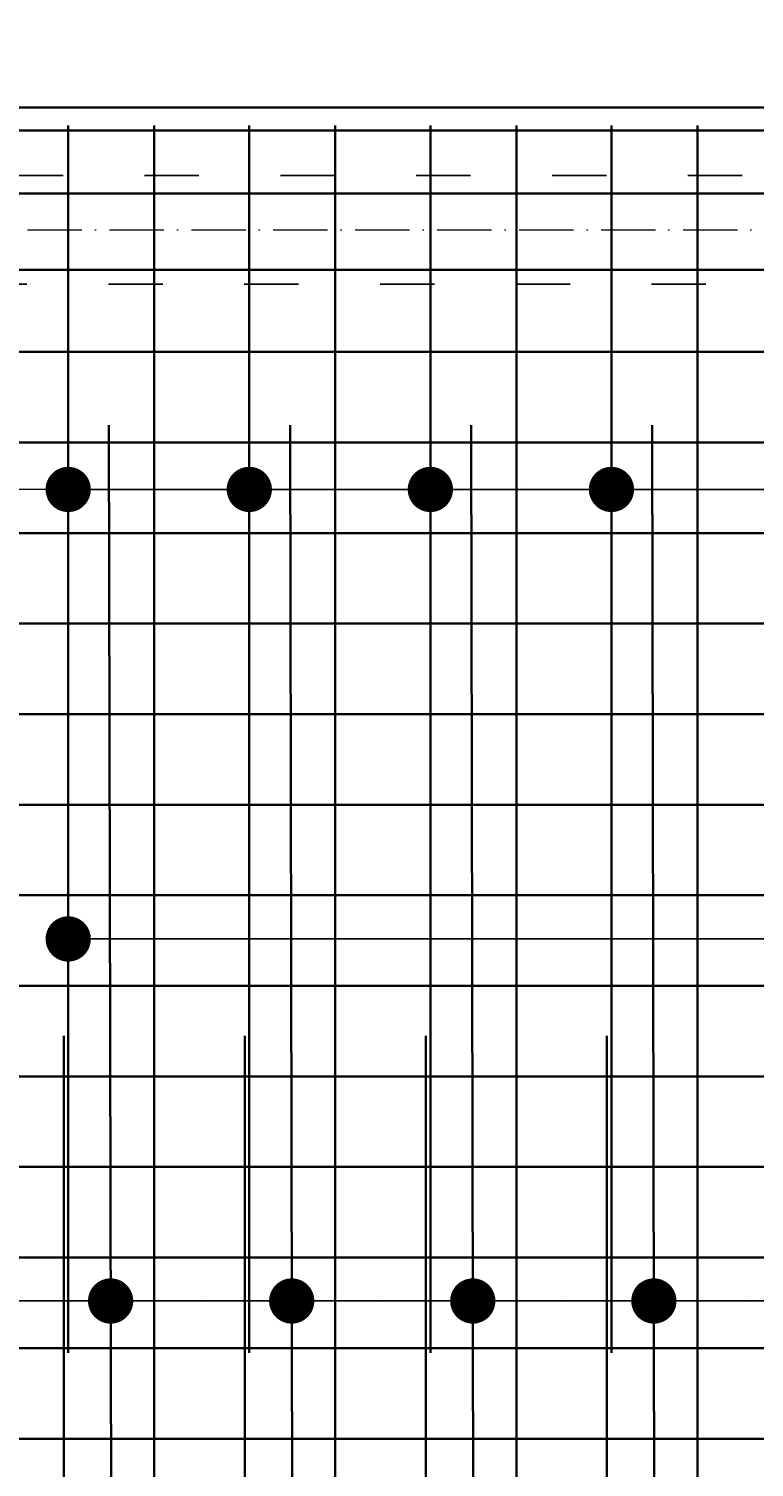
# Model space of a CAD drawing. Header units: millimetres. Extents: x 300938 to 312016, y 11971 to 20881.
# Tile 225 of 239: x 309575 to 309735, y 19306 to 19624. Entities that reach past the tile are written whole.
import ezdxf

# ---------------------------------------------------------------- set-up
doc = ezdxf.new("R2010")
doc.units = ezdxf.units.MM
doc.linetypes.add('ACAD_ISO03W100', pattern=[30, 12, -18])
doc.linetypes.add('ACAD_ISO10W100', pattern=[18, 12, -3, 0, -3])
for name, color, linetype, lineweight in [('konstrukcja', 3, 'Continuous', 35), ('konstrukcja wymiary', 1, 'Continuous', 13), ('osie', 5, 'ACAD_ISO10W100', 13), ('zbrojenie płyty', 141, 'Continuous', 35)]:
    doc.layers.add(name, color=color, linetype=linetype, lineweight=lineweight)
doc.layers.add('przerywane', color=6, linetype='ACAD_ISO03W100')
doc.styles.add('KONSTRUKCJA', font='romand.shx', dxfattribs={"oblique": 10})
doc.styles.get("Standard").update_dxf_attribs({"font": 'romand.shx', "oblique": 10})
doc.dimstyles.new('150', dxfattribs={"dimtxt": 10, "dimasz": 7, "dimexe": 1.25, "dimexo": 0.625, "dimgap": 3, "dimtad": 1, "dimdec": 0, "dimrnd": 0.5, "dimtxsty": 'KONSTRUKCJA', "dimblk": 'ARCHTICK', "dimcen": 2.5, "dimadec": 0, "dimazin": 0, "dimtfac": 1, "dimtdec": 0, "dimtix": 1, "dimtmove": 0, "dimatfit": 3, "dimfxl": 4, "dimfxlon": 1, "dimarcsym": 0})
doc.dimstyles.new('kropki', dxfattribs={"dimtxt": 0.001, "dimasz": 10, "dimexe": 1.25, "dimexo": 0.625, "dimgap": 1, "dimtad": 1, "dimtxsty": 'Standard', "dimblk": 'DOT', "dimcen": 2.5, "dimadec": 0, "dimazin": 0, "dimtfac": 1, "dimtmove": 0, "dimatfit": 3, "dimfxl": 1, "dimfxlon": 1, "dimarcsym": 0})

# ---------------------------------------------------------------- blocks, each defined once
blk = doc.blocks.new('_ArchTick')
at = {"color": 0, "linetype": 'ByBlock', "lineweight": 13, "const_width": 0.15}
blk.add_lwpolyline([(-0.5, -0.5), (0.5, 0.5)], dxfattribs=at)
blk = doc.blocks.new('*D721')
at = {"layer": 'Defpoints', "color": 0, "transparency": 16777216}
for p in [(309540.44, 19685.58), (309540.44, 19591.22), (309960.44, 19591.22)]:
    blk.add_point(p, dxfattribs=at)
at = {"layer": 'konstrukcja wymiary', "color": 0, "lineweight": -2, "transparency": 16777216}
for p, q in [((309540.44, 19681.58), (309540.44, 19686.83)), ((309960.44, 19685.58), (309540.44, 19685.58)), ((309960.44, 19681.58), (309960.44, 19686.83))]:
    blk.add_line(p, q, dxfattribs=at)
at = {"layer": 'konstrukcja wymiary', "color": 0, "lineweight": -2, "transparency": 16777216, "xscale": 7, "yscale": 7, "zscale": 7, "rotation": 180}
blk.add_blockref('_ArchTick', (309540.44, 19685.58), dxfattribs=at)
at = {"layer": 'konstrukcja wymiary', "color": 0, "lineweight": -2, "transparency": 16777216, "xscale": 7, "yscale": 7, "zscale": 7}
blk.add_blockref('_ArchTick', (309960.44, 19685.58), dxfattribs=at)
at = {"layer": 'konstrukcja wymiary', "color": 0, "transparency": 16777216, "insert": (309750.44, 19693.58), "char_height": 10, "attachment_point": 5, "style": 'KONSTRUKCJA'}
blk.add_mtext('420', dxfattribs=at)
blk = doc.blocks.new('*D724')
at = {"layer": 'Defpoints', "color": 0, "transparency": 16777216}
for p in [(310707.44, 19715.58), (308893.44, 19606.22), (310707.44, 19606.22)]:
    blk.add_point(p, dxfattribs=at)
at = {"layer": 'konstrukcja wymiary', "color": 0, "lineweight": -2, "transparency": 16777216}
for p, q in [((308893.44, 19711.58), (308893.44, 19716.83)), ((308893.44, 19715.58), (310707.44, 19715.58)), ((310707.44, 19711.58), (310707.44, 19716.83))]:
    blk.add_line(p, q, dxfattribs=at)
at = {"layer": 'konstrukcja wymiary', "color": 0, "lineweight": -2, "transparency": 16777216, "xscale": 7, "yscale": 7, "zscale": 7, "rotation": 180}
blk.add_blockref('_ArchTick', (308893.44, 19715.58), dxfattribs=at)
at = {"layer": 'konstrukcja wymiary', "color": 0, "lineweight": -2, "transparency": 16777216, "xscale": 7, "yscale": 7, "zscale": 7}
blk.add_blockref('_ArchTick', (310707.44, 19715.58), dxfattribs=at)
at = {"layer": 'konstrukcja wymiary', "color": 0, "transparency": 16777216, "insert": (309800.44, 19723.58), "char_height": 10, "attachment_point": 5, "style": 'KONSTRUKCJA'}
blk.add_mtext('1814', dxfattribs=at)
blk = doc.blocks.new('_Dot')
at = {"color": 0, "linetype": 'ByBlock', "lineweight": -2}
blk.add_line((-0.5, 0), (-1, 0), dxfattribs=at)
at = {"color": 0, "linetype": 'ByBlock', "const_width": 0.5}
blk.add_lwpolyline([(-0.25, 0, 1), (0.25, 0, 1)], format="xyb", close=True, dxfattribs=at)
blk = doc.blocks.new('*D898')
at = {"layer": 'Defpoints', "color": 0, "transparency": 16777216}
for p in [(310057.44, 19422.6), (309583.56, 19412.24), (310057.44, 19412.24)]:
    blk.add_point(p, dxfattribs=at)
at = {"layer": 'konstrukcja wymiary', "color": 0, "lineweight": -2, "transparency": 16777216}
for p, q in [((309583.56, 19421.6), (309583.56, 19423.85)), ((309593.56, 19422.6), (310047.44, 19422.6)), ((310057.44, 19421.6), (310057.44, 19423.85))]:
    blk.add_line(p, q, dxfattribs=at)
at = {"layer": 'konstrukcja wymiary', "color": 0, "lineweight": -2, "transparency": 16777216, "xscale": 10, "yscale": 10, "zscale": 10, "rotation": 180}
blk.add_blockref('_Dot', (309583.56, 19422.6), dxfattribs=at)
at = {"layer": 'konstrukcja wymiary', "color": 0, "lineweight": -2, "transparency": 16777216, "xscale": 10, "yscale": 10, "zscale": 10}
blk.add_blockref('_Dot', (310057.44, 19422.6), dxfattribs=at)
at = {"layer": 'konstrukcja wymiary', "color": 0, "transparency": 16777216, "insert": (309820.5, 19423.61), "char_height": 0.001, "attachment_point": 5}
blk.add_mtext('473,88', dxfattribs=at)
blk = doc.blocks.new('*D915')
at = {"layer": 'Defpoints', "color": 0, "transparency": 16777216}
for p in [(309623.56, 19521.87), (309583.56, 19512.24), (309623.56, 19512.24)]:
    blk.add_point(p, dxfattribs=at)
at = {"layer": 'konstrukcja wymiary', "color": 0, "lineweight": -2, "transparency": 16777216}
for p, q in [((309583.56, 19520.87), (309583.56, 19523.12)), ((309593.56, 19521.87), (309613.56, 19521.87)), ((309623.56, 19520.87), (309623.56, 19523.12))]:
    blk.add_line(p, q, dxfattribs=at)
at = {"layer": 'konstrukcja wymiary', "color": 0, "lineweight": -2, "transparency": 16777216, "xscale": 10, "yscale": 10, "zscale": 10, "rotation": 180}
blk.add_blockref('_Dot', (309583.56, 19521.87), dxfattribs=at)
at = {"layer": 'konstrukcja wymiary', "color": 0, "lineweight": -2, "transparency": 16777216, "xscale": 10, "yscale": 10, "zscale": 10}
blk.add_blockref('_Dot', (309623.56, 19521.87), dxfattribs=at)
at = {"layer": 'konstrukcja wymiary', "color": 0, "transparency": 16777216, "insert": (309603.56, 19522.87), "char_height": 0.001, "attachment_point": 5}
blk.add_mtext('40', dxfattribs=at)
blk = doc.blocks.new('*D916')
at = {"layer": 'Defpoints', "color": 0, "transparency": 16777216}
for p in [(309663.56, 19521.87), (309623.56, 19512.24), (309663.56, 19512.24)]:
    blk.add_point(p, dxfattribs=at)
at = {"layer": 'konstrukcja wymiary', "color": 0, "lineweight": -2, "transparency": 16777216}
for p, q in [((309623.56, 19520.87), (309623.56, 19523.12)), ((309633.56, 19521.87), (309653.56, 19521.87)), ((309663.56, 19520.87), (309663.56, 19523.12))]:
    blk.add_line(p, q, dxfattribs=at)
at = {"layer": 'konstrukcja wymiary', "color": 0, "lineweight": -2, "transparency": 16777216, "xscale": 10, "yscale": 10, "zscale": 10, "rotation": 180}
blk.add_blockref('_Dot', (309623.56, 19521.87), dxfattribs=at)
at = {"layer": 'konstrukcja wymiary', "color": 0, "lineweight": -2, "transparency": 16777216, "xscale": 10, "yscale": 10, "zscale": 10}
blk.add_blockref('_Dot', (309663.56, 19521.87), dxfattribs=at)
at = {"layer": 'konstrukcja wymiary', "color": 0, "transparency": 16777216, "insert": (309643.56, 19522.87), "char_height": 0.001, "attachment_point": 5}
blk.add_mtext('40', dxfattribs=at)
blk = doc.blocks.new('*D917')
at = {"layer": 'Defpoints', "color": 0, "transparency": 16777216}
for p in [(309703.56, 19521.87), (309663.56, 19512.24), (309703.56, 19512.24)]:
    blk.add_point(p, dxfattribs=at)
at = {"layer": 'konstrukcja wymiary', "color": 0, "lineweight": -2, "transparency": 16777216}
for p, q in [((309663.56, 19520.87), (309663.56, 19523.12)), ((309673.56, 19521.87), (309693.56, 19521.87)), ((309703.56, 19520.87), (309703.56, 19523.12))]:
    blk.add_line(p, q, dxfattribs=at)
at = {"layer": 'konstrukcja wymiary', "color": 0, "lineweight": -2, "transparency": 16777216, "xscale": 10, "yscale": 10, "zscale": 10, "rotation": 180}
blk.add_blockref('_Dot', (309663.56, 19521.87), dxfattribs=at)
at = {"layer": 'konstrukcja wymiary', "color": 0, "lineweight": -2, "transparency": 16777216, "xscale": 10, "yscale": 10, "zscale": 10}
blk.add_blockref('_Dot', (309703.56, 19521.87), dxfattribs=at)
at = {"layer": 'konstrukcja wymiary', "color": 0, "transparency": 16777216, "insert": (309683.56, 19522.87), "char_height": 0.001, "attachment_point": 5}
blk.add_mtext('40', dxfattribs=at)
blk = doc.blocks.new('*D918')
at = {"layer": 'Defpoints', "color": 0, "transparency": 16777216}
for p in [(309743.56, 19521.87), (309703.56, 19512.24), (309743.56, 19512.24)]:
    blk.add_point(p, dxfattribs=at)
at = {"layer": 'konstrukcja wymiary', "color": 0, "lineweight": -2, "transparency": 16777216}
for p, q in [((309703.56, 19520.87), (309703.56, 19523.12)), ((309713.56, 19521.87), (309733.56, 19521.87)), ((309743.56, 19520.87), (309743.56, 19523.12))]:
    blk.add_line(p, q, dxfattribs=at)
at = {"layer": 'konstrukcja wymiary', "color": 0, "lineweight": -2, "transparency": 16777216, "xscale": 10, "yscale": 10, "zscale": 10, "rotation": 180}
blk.add_blockref('_Dot', (309703.56, 19521.87), dxfattribs=at)
at = {"layer": 'konstrukcja wymiary', "color": 0, "lineweight": -2, "transparency": 16777216, "xscale": 10, "yscale": 10, "zscale": 10}
blk.add_blockref('_Dot', (309743.56, 19521.87), dxfattribs=at)
at = {"layer": 'konstrukcja wymiary', "color": 0, "transparency": 16777216, "insert": (309723.56, 19522.87), "char_height": 0.001, "attachment_point": 5}
blk.add_mtext('40', dxfattribs=at)
blk = doc.blocks.new('*D1143')
at = {"layer": 'Defpoints', "color": 0, "transparency": 16777216}
for p in [(309552.93, 19352.24), (309592.93, 19352.24), (309592.93, 19342.65)]:
    blk.add_point(p, dxfattribs=at)
at = {"layer": 'konstrukcja wymiary', "color": 0, "lineweight": -2, "transparency": 16777216}
for p, q in [((309552.93, 19343.65), (309552.93, 19341.4)), ((309562.93, 19342.65), (309582.93, 19342.65)), ((309592.93, 19343.65), (309592.93, 19341.4))]:
    blk.add_line(p, q, dxfattribs=at)
at = {"layer": 'konstrukcja wymiary', "color": 0, "lineweight": -2, "transparency": 16777216, "xscale": 10, "yscale": 10, "zscale": 10, "rotation": 180}
blk.add_blockref('_Dot', (309552.93, 19342.65), dxfattribs=at)
at = {"layer": 'konstrukcja wymiary', "color": 0, "lineweight": -2, "transparency": 16777216, "xscale": 10, "yscale": 10, "zscale": 10}
blk.add_blockref('_Dot', (309592.93, 19342.65), dxfattribs=at)
at = {"layer": 'konstrukcja wymiary', "color": 0, "transparency": 16777216, "insert": (309572.93, 19343.65), "char_height": 0.001, "attachment_point": 5}
blk.add_mtext('40', dxfattribs=at)
blk = doc.blocks.new('*D1144')
at = {"layer": 'Defpoints', "color": 0, "transparency": 16777216}
for p in [(309592.93, 19352.24), (309632.93, 19352.24), (309632.93, 19342.65)]:
    blk.add_point(p, dxfattribs=at)
at = {"layer": 'konstrukcja wymiary', "color": 0, "lineweight": -2, "transparency": 16777216}
for p, q in [((309592.93, 19343.65), (309592.93, 19341.4)), ((309602.93, 19342.65), (309622.93, 19342.65)), ((309632.93, 19343.65), (309632.93, 19341.4))]:
    blk.add_line(p, q, dxfattribs=at)
at = {"layer": 'konstrukcja wymiary', "color": 0, "lineweight": -2, "transparency": 16777216, "xscale": 10, "yscale": 10, "zscale": 10, "rotation": 180}
blk.add_blockref('_Dot', (309592.93, 19342.65), dxfattribs=at)
at = {"layer": 'konstrukcja wymiary', "color": 0, "lineweight": -2, "transparency": 16777216, "xscale": 10, "yscale": 10, "zscale": 10}
blk.add_blockref('_Dot', (309632.93, 19342.65), dxfattribs=at)
at = {"layer": 'konstrukcja wymiary', "color": 0, "transparency": 16777216, "insert": (309612.93, 19343.65), "char_height": 0.001, "attachment_point": 5}
blk.add_mtext('40', dxfattribs=at)
blk = doc.blocks.new('*D1145')
at = {"layer": 'Defpoints', "color": 0, "transparency": 16777216}
for p in [(309632.93, 19352.24), (309672.93, 19352.24), (309672.93, 19342.65)]:
    blk.add_point(p, dxfattribs=at)
at = {"layer": 'konstrukcja wymiary', "color": 0, "lineweight": -2, "transparency": 16777216}
for p, q in [((309632.93, 19343.65), (309632.93, 19341.4)), ((309642.93, 19342.65), (309662.93, 19342.65)), ((309672.93, 19343.65), (309672.93, 19341.4))]:
    blk.add_line(p, q, dxfattribs=at)
at = {"layer": 'konstrukcja wymiary', "color": 0, "lineweight": -2, "transparency": 16777216, "xscale": 10, "yscale": 10, "zscale": 10, "rotation": 180}
blk.add_blockref('_Dot', (309632.93, 19342.65), dxfattribs=at)
at = {"layer": 'konstrukcja wymiary', "color": 0, "lineweight": -2, "transparency": 16777216, "xscale": 10, "yscale": 10, "zscale": 10}
blk.add_blockref('_Dot', (309672.93, 19342.65), dxfattribs=at)
at = {"layer": 'konstrukcja wymiary', "color": 0, "transparency": 16777216, "insert": (309652.93, 19343.65), "char_height": 0.001, "attachment_point": 5}
blk.add_mtext('40', dxfattribs=at)
blk = doc.blocks.new('*D1146')
at = {"layer": 'Defpoints', "color": 0, "transparency": 16777216}
for p in [(309672.93, 19352.24), (309712.93, 19352.24), (309712.93, 19342.65)]:
    blk.add_point(p, dxfattribs=at)
at = {"layer": 'konstrukcja wymiary', "color": 0, "lineweight": -2, "transparency": 16777216}
for p, q in [((309672.93, 19343.65), (309672.93, 19341.4)), ((309682.93, 19342.65), (309702.93, 19342.65)), ((309712.93, 19343.65), (309712.93, 19341.4))]:
    blk.add_line(p, q, dxfattribs=at)
at = {"layer": 'konstrukcja wymiary', "color": 0, "lineweight": -2, "transparency": 16777216, "xscale": 10, "yscale": 10, "zscale": 10, "rotation": 180}
blk.add_blockref('_Dot', (309672.93, 19342.65), dxfattribs=at)
at = {"layer": 'konstrukcja wymiary', "color": 0, "lineweight": -2, "transparency": 16777216, "xscale": 10, "yscale": 10, "zscale": 10}
blk.add_blockref('_Dot', (309712.93, 19342.65), dxfattribs=at)
at = {"layer": 'konstrukcja wymiary', "color": 0, "transparency": 16777216, "insert": (309692.93, 19343.65), "char_height": 0.001, "attachment_point": 5}
blk.add_mtext('40', dxfattribs=at)
blk = doc.blocks.new('*D1147')
at = {"layer": 'Defpoints', "color": 0, "transparency": 16777216}
for p in [(309712.93, 19352.24), (309752.93, 19352.24), (309752.93, 19342.65)]:
    blk.add_point(p, dxfattribs=at)
at = {"layer": 'konstrukcja wymiary', "color": 0, "lineweight": -2, "transparency": 16777216}
for p, q in [((309712.93, 19343.65), (309712.93, 19341.4)), ((309722.93, 19342.65), (309742.93, 19342.65)), ((309752.93, 19343.65), (309752.93, 19341.4))]:
    blk.add_line(p, q, dxfattribs=at)
at = {"layer": 'konstrukcja wymiary', "color": 0, "lineweight": -2, "transparency": 16777216, "xscale": 10, "yscale": 10, "zscale": 10, "rotation": 180}
blk.add_blockref('_Dot', (309712.93, 19342.65), dxfattribs=at)
at = {"layer": 'konstrukcja wymiary', "color": 0, "lineweight": -2, "transparency": 16777216, "xscale": 10, "yscale": 10, "zscale": 10}
blk.add_blockref('_Dot', (309752.93, 19342.65), dxfattribs=at)
at = {"layer": 'konstrukcja wymiary', "color": 0, "transparency": 16777216, "insert": (309732.93, 19343.65), "char_height": 0.001, "attachment_point": 5}
blk.add_mtext('40', dxfattribs=at)

msp = doc.modelspace()

# ---------------------------------------------------------------- linework, layer by layer
at = {"layer": 'konstrukcja'}
msp.add_lwpolyline([(309567.44, 18337.224), (308893.44, 18337.224), (308893.44, 19606.224), (310707.44, 19606.224), (310707.44, 18337.224), (310033.44, 18337.224)], dxfattribs=at)
at = {"layer": 'konstrukcja wymiary'}
msp.add_line((309613.558, 19521.869), (308822.526, 19521.869), dxfattribs=at)
at = {"layer": 'osie'}
msp.add_line((308705.771, 19579.224), (310728.51, 19579.224), dxfattribs=at)
at = {"layer": 'przerywane'}
for p, q in [((310692.44, 19591.224), (308908.44, 19591.224)), ((309352.44, 19567.224), (309948.44, 19567.224))]:
    msp.add_line(p, q, dxfattribs=at)
at = {"layer": 'zbrojenie płyty'}
for p, q in [((309200.44, 19601.143), (310400.44, 19601.143)), ((309583.558, 19602.224), (309583.558, 19331.224)), ((309602.558, 19602.224), (309602.558, 18602.224)), ((309623.558, 19602.224), (309623.558, 19331.224)), ((309642.558, 19602.224), (309642.558, 18602.224)), ((309663.558, 19602.224), (309663.558, 19331.224)), ((309682.558, 19602.224), (309682.558, 18602.224)), ((309703.558, 19602.224), (309703.558, 19331.224)), ((309722.558, 19602.224), (309722.558, 18602.224)), ((309502.132, 19587.243), (310702.132, 19587.243)), ((309200.44, 19570.377), (310400.44, 19570.377)), ((309502.132, 19552.243), (310702.132, 19552.243)), ((309592.558, 19536.092), (309593.558, 19036.092)), ((309632.558, 19536.092), (309633.558, 19036.092)), ((309672.558, 19536.092), (309673.558, 19036.092)), ((309712.558, 19536.092), (309713.558, 19036.092)), ((309200.44, 19532.243), (310400.44, 19532.243)), ((309502.132, 19512.243), (310702.132, 19512.243)), ((309200.44, 19492.243), (310400.44, 19492.243)), ((309502.132, 19472.243), (310702.132, 19472.243)), ((309200.44, 19452.243), (310400.44, 19452.243)), ((309502.132, 19432.243), (310702.132, 19432.243)), ((309200.44, 19412.243), (310400.44, 19412.243)), ((309582.558, 19401.224), (309582.558, 18401.224)), ((309622.558, 19401.224), (309622.558, 18401.224)), ((309662.558, 19401.224), (309662.558, 18401.224)), ((309702.558, 19401.224), (309702.558, 18401.224)), ((309502.132, 19392.243), (310702.132, 19392.243)), ((309200.44, 19372.243), (310400.44, 19372.243)), ((309502.132, 19352.243), (310702.132, 19352.243)), ((309200.44, 19332.243), (310400.44, 19332.243)), ((309502.132, 19312.243), (310702.132, 19312.243))]:
    msp.add_line(p, q, dxfattribs=at)

# ---------------------------------------------------------------- dimensions: what is measured, and where the dimension line sits
at = {"layer": 'konstrukcja wymiary'}
for base, p1, p2, dimstyle, picture, middle in [((310707.44, 19715.584), (308893.44, 19606.224), (310707.44, 19606.224), '150', '*D724', (309800.44, 19723.584)), ((309540.44, 19685.584), (309960.44, 19591.224), (309540.44, 19591.224), '150', '*D721', (309750.44, 19693.584)), ((309663.558, 19521.869), (309623.558, 19512.243), (309663.558, 19512.243), 'kropki', '*D916', (309643.558, 19522.87)), ((309703.558, 19521.869), (309663.558, 19512.243), (309703.558, 19512.243), 'kropki', '*D917', (309683.558, 19522.87)), ((309743.558, 19521.869), (309703.558, 19512.243), (309743.558, 19512.243), 'kropki', '*D918', (309723.558, 19522.87)), ((310057.44, 19422.605), (309583.558, 19412.243), (310057.44, 19412.243), 'kropki', '*D898', (309820.499, 19423.605)), ((309592.925, 19342.647), (309552.925, 19352.243), (309592.925, 19352.243), 'kropki', '*D1143', (309572.925, 19343.648)), ((309632.925, 19342.647), (309592.925, 19352.243), (309632.925, 19352.243), 'kropki', '*D1144', (309612.925, 19343.648)), ((309672.925, 19342.647), (309632.925, 19352.243), (309672.925, 19352.243), 'kropki', '*D1145', (309652.925, 19343.648)), ((309712.925, 19342.647), (309672.925, 19352.243), (309712.925, 19352.243), 'kropki', '*D1146', (309692.925, 19343.648)), ((309752.925, 19342.647), (309712.925, 19352.243), (309752.925, 19352.243), 'kropki', '*D1147', (309732.925, 19343.648))]:
    dim = msp.add_linear_dim(base=base, p1=p1, p2=p2, dimstyle=dimstyle, override={"dimtmove": 1}, dxfattribs=at)
    dim.commit()
    dim.dimension.update_dxf_attribs({"geometry": picture, "text_midpoint": middle})
dim = msp.add_linear_dim(base=(309623.558, 19521.869), p1=(309583.558, 19512.243), p2=(309623.558, 19512.243), dimstyle='kropki', dxfattribs=at)
dim.commit()
dim.dimension.update_dxf_attribs({"geometry": '*D915', "text_midpoint": (309603.558, 19522.87)})

doc.saveas('drawing.dxf')
